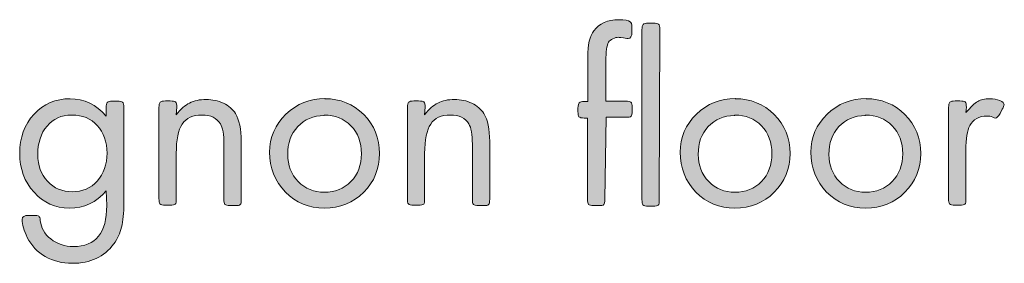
# Model space of a CAD drawing. Header units: inches. Extents: x -2076 to 2647, y -1805 to 2585.
# Tile 24 of 24: x 1238 to 1584, y 2024 to 2109. Entities that reach past the tile are written whole.
import ezdxf

# ---------------------------------------------------------------- set-up
doc = ezdxf.new("R2010")
doc.units = ezdxf.units.IN
doc.header["$MEASUREMENT"] = 0

# ---------------------------------------------------------------- blocks, each defined once
blk = doc.blocks.new('block 419')
at = {"true_color": 0xffffff}
h = blk.add_hatch(color=7, dxfattribs=at)
h.dxf.hatch_style = 2
edge = h.paths.add_edge_path()
edge.add_spline(control_points=[(1443.62, 2046.31), (1443.62, 2045.34), (1443.53, 2044.72), (1443.26, 2044.46), (1443, 2044.19), (1442.38, 2044.1), (1441.41, 2044.1), (1441.41, 2044.1), (1439.74, 2044.1), (1439.74, 2044.1), (1438.77, 2044.1), (1438.15, 2044.28), (1437.89, 2044.54), (1437.62, 2044.81), (1437.53, 2045.43), (1437.53, 2046.4), (1437.53, 2046.4), (1437.53, 2074.88), (1437.53, 2074.88), (1437.53, 2074.88), (1436.39, 2074.88), (1436.39, 2074.88), (1435.42, 2074.88), (1434.8, 2075.06), (1434.53, 2075.32), (1434.27, 2075.59), (1434.18, 2076.21), (1434.18, 2077.18), (1434.18, 2077.18), (1434.18, 2078.41), (1434.18, 2078.41), (1434.18, 2079.38), (1434.36, 2080), (1434.62, 2080.26), (1434.89, 2080.53), (1435.5, 2080.7), (1436.47, 2080.7), (1436.47, 2080.7), (1437.62, 2080.7), (1437.62, 2080.7), (1437.62, 2080.7), (1437.62, 2096.31), (1437.62, 2096.31), (1437.62, 2100.64), (1438.33, 2103.72), (1439.74, 2105.57), (1441.68, 2108.13), (1444.59, 2109.46), (1448.56, 2109.46), (1450.59, 2109.46), (1451.91, 2109.19), (1452.53, 2108.75), (1452.97, 2108.57), (1453.14, 2107.87), (1453.14, 2106.72), (1453.14, 2106.72), (1453.14, 2105.13), (1453.14, 2105.13), (1453.14, 2103.63), (1452.7, 2102.84), (1451.82, 2102.84), (1451.82, 2102.84), (1451.38, 2102.84), (1451.38, 2102.84), (1449.53, 2103.11), (1448.56, 2103.28), (1448.47, 2103.28), (1447.85, 2103.28), (1447.15, 2103.11), (1446.44, 2102.75), (1445.73, 2102.4), (1445.21, 2101.96), (1444.94, 2101.52), (1444.32, 2100.46), (1443.97, 2098.25), (1443.97, 2094.9), (1443.97, 2094.9), (1443.97, 2080.79), (1443.97, 2080.79), (1443.97, 2080.79), (1450.94, 2080.79), (1450.94, 2080.79), (1451.91, 2080.79), (1452.53, 2080.7), (1452.79, 2080.44), (1453.05, 2080.17), (1453.23, 2079.56), (1453.23, 2078.59), (1453.23, 2078.59), (1453.23, 2077.35), (1453.23, 2077.35), (1453.23, 2076.38), (1453.14, 2075.76), (1452.88, 2075.5), (1452.61, 2075.24), (1452, 2075.15), (1451.03, 2075.15), (1451.03, 2075.15), (1444.06, 2075.15), (1444.06, 2075.15), (1444.06, 2075.15), (1443.62, 2046.31), (1443.62, 2046.31)], knot_values=[0, 0, 0, 0, 1, 1, 1, 2, 2, 2, 3, 3, 3, 4, 4, 4, 5, 5, 5, 6, 6, 6, 7, 7, 7, 8, 8, 8, 9, 9, 9, 10, 10, 10, 11, 11, 11, 12, 12, 12, 13, 13, 13, 14, 14, 14, 15, 15, 15, 16, 16, 16, 17, 17, 17, 18, 18, 18, 19, 19, 19, 20, 20, 20, 21, 21, 21, 22, 22, 22, 23, 23, 23, 24, 24, 24, 25, 25, 25, 26, 26, 26, 27, 27, 27, 28, 28, 28, 29, 29, 29, 30, 30, 30, 31, 31, 31, 32, 32, 32, 33, 33, 33, 34, 34, 34, 34], degree=3, periodic=1)
edge = h.paths.add_edge_path()
edge.add_spline(control_points=[(1462.76, 2046.13), (1462.76, 2045.16), (1462.67, 2044.54), (1462.4, 2044.28), (1462.14, 2044.01), (1461.52, 2043.93), (1460.55, 2043.93), (1460.55, 2043.93), (1458.88, 2043.93), (1458.88, 2043.93), (1457.91, 2043.93), (1457.29, 2044.1), (1457.02, 2044.37), (1456.76, 2044.63), (1456.67, 2045.25), (1456.67, 2046.22), (1456.67, 2046.22), (1456.67, 2105.93), (1456.67, 2105.93), (1456.67, 2106.9), (1456.85, 2107.51), (1457.11, 2107.78), (1457.38, 2108.04), (1457.99, 2108.22), (1458.96, 2108.22), (1458.96, 2108.22), (1460.64, 2108.22), (1460.64, 2108.22), (1461.61, 2108.22), (1462.23, 2108.13), (1462.49, 2107.87), (1462.76, 2107.6), (1462.93, 2106.99), (1462.93, 2106.02), (1462.93, 2106.02), (1462.76, 2046.13), (1462.76, 2046.13)], knot_values=[0, 0, 0, 0, 1, 1, 1, 2, 2, 2, 3, 3, 3, 4, 4, 4, 5, 5, 5, 6, 6, 6, 7, 7, 7, 8, 8, 8, 9, 9, 9, 10, 10, 10, 11, 11, 11, 12, 12, 12, 12], degree=3, periodic=1)
h = blk.add_hatch(color=7, dxfattribs=at)
h.dxf.hatch_style = 2
edge = h.paths.add_edge_path()
edge.add_spline(control_points=[(1268.38, 2049.31), (1264.85, 2045.25), (1260.53, 2043.22), (1255.41, 2043.22), (1250.47, 2043.22), (1246.33, 2045.07), (1242.98, 2048.78), (1239.63, 2052.48), (1237.95, 2057.07), (1237.95, 2062.45), (1237.95, 2068), (1239.63, 2072.59), (1242.98, 2076.21), (1246.33, 2079.82), (1250.56, 2081.67), (1255.68, 2081.67), (1260.62, 2081.67), (1264.85, 2079.65), (1268.29, 2075.59), (1268.29, 2075.59), (1268.29, 2078.5), (1268.29, 2078.5), (1268.29, 2079.47), (1268.47, 2080.09), (1268.73, 2080.35), (1268.99, 2080.62), (1269.61, 2080.79), (1270.58, 2080.79), (1270.58, 2080.79), (1272.26, 2080.79), (1272.26, 2080.79), (1273.23, 2080.79), (1273.85, 2080.7), (1274.11, 2080.44), (1274.37, 2080.17), (1274.55, 2079.56), (1274.55, 2078.59), (1274.55, 2078.59), (1274.55, 2045.07), (1274.55, 2045.07), (1274.55, 2041.46), (1274.29, 2038.64), (1273.76, 2036.52), (1273.23, 2034.4), (1272.35, 2032.46), (1271.02, 2030.61), (1267.67, 2026.11), (1262.82, 2023.82), (1256.47, 2023.82), (1252.85, 2023.82), (1249.68, 2024.61), (1246.95, 2026.2), (1244.21, 2027.79), (1242.1, 2029.99), (1240.6, 2032.9), (1239.45, 2035.28), (1238.83, 2037.4), (1238.83, 2039.25), (1238.83, 2040.22), (1239.63, 2040.66), (1241.12, 2040.66), (1241.12, 2040.66), (1242.8, 2040.66), (1242.8, 2040.66), (1243.77, 2040.66), (1244.39, 2040.58), (1244.65, 2040.4), (1244.92, 2040.22), (1245.09, 2039.69), (1245.18, 2038.81), (1245.45, 2036.25), (1246.68, 2034.14), (1248.89, 2032.37), (1251.09, 2030.61), (1253.74, 2029.73), (1256.82, 2029.73), (1264.67, 2029.73), (1268.55, 2034.49), (1268.55, 2044.1), (1268.55, 2044.1), (1268.38, 2049.31), (1268.38, 2049.31)], knot_values=[0, 0, 0, 0, 1, 1, 1, 2, 2, 2, 3, 3, 3, 4, 4, 4, 5, 5, 5, 6, 6, 6, 7, 7, 7, 8, 8, 8, 9, 9, 9, 10, 10, 10, 11, 11, 11, 12, 12, 12, 13, 13, 13, 14, 14, 14, 15, 15, 15, 16, 16, 16, 17, 17, 17, 18, 18, 18, 19, 19, 19, 20, 20, 20, 21, 21, 21, 22, 22, 22, 23, 23, 23, 24, 24, 24, 25, 25, 25, 26, 26, 26, 27, 27, 27, 27], degree=3, periodic=1)
edge = h.paths.add_edge_path()
edge.add_spline(control_points=[(1256.12, 2075.94), (1252.59, 2075.94), (1249.77, 2074.62), (1247.56, 2072.06), (1245.36, 2069.5), (1244.3, 2066.15), (1244.3, 2062.01), (1244.3, 2058.21), (1245.45, 2055.13), (1247.74, 2052.66), (1250.03, 2050.19), (1252.94, 2048.95), (1256.38, 2048.95), (1260, 2048.95), (1262.91, 2050.19), (1265.2, 2052.75), (1267.5, 2055.3), (1268.64, 2058.57), (1268.64, 2062.54), (1268.64, 2066.5), (1267.5, 2069.77), (1265.2, 2072.24), (1262.91, 2074.71), (1260, 2075.94), (1256.38, 2075.94), (1256.38, 2075.94), (1256.12, 2075.94), (1256.12, 2075.94)], knot_values=[0, 0, 0, 0, 1, 1, 1, 2, 2, 2, 3, 3, 3, 4, 4, 4, 5, 5, 5, 6, 6, 6, 7, 7, 7, 8, 8, 8, 9, 9, 9, 9], degree=3, periodic=1)
h = blk.add_hatch(color=7, dxfattribs=at)
h.dxf.hatch_style = 2
edge = h.paths.add_edge_path()
edge.add_spline(control_points=[(1292.89, 2076.03), (1294.48, 2077.97), (1296.07, 2079.38), (1297.66, 2080.17), (1299.24, 2080.97), (1301.19, 2081.41), (1303.48, 2081.41), (1305.68, 2081.41), (1307.71, 2080.97), (1309.56, 2080.09), (1311.42, 2079.2), (1312.83, 2077.97), (1313.8, 2076.47), (1315.12, 2074.27), (1315.83, 2071), (1315.83, 2066.68), (1315.83, 2066.68), (1315.83, 2046.31), (1315.83, 2046.31), (1315.83, 2045.34), (1315.74, 2044.72), (1315.47, 2044.46), (1315.21, 2044.19), (1314.59, 2044.1), (1313.62, 2044.1), (1313.62, 2044.1), (1311.94, 2044.1), (1311.94, 2044.1), (1310.97, 2044.1), (1310.36, 2044.28), (1310.09, 2044.54), (1309.83, 2044.81), (1309.74, 2045.43), (1309.74, 2046.4), (1309.74, 2046.4), (1309.74, 2065.71), (1309.74, 2065.71), (1309.74, 2069.15), (1309.3, 2071.53), (1308.51, 2072.85), (1307.27, 2074.88), (1305.07, 2075.94), (1301.98, 2075.94), (1298.8, 2075.94), (1296.51, 2074.88), (1295.1, 2072.77), (1293.69, 2070.65), (1292.98, 2067.21), (1292.98, 2062.45), (1292.98, 2062.45), (1292.98, 2046.48), (1292.98, 2046.48), (1292.98, 2045.51), (1292.89, 2044.9), (1292.63, 2044.63), (1292.37, 2044.37), (1291.75, 2044.28), (1290.78, 2044.28), (1290.78, 2044.28), (1289.1, 2044.28), (1289.1, 2044.28), (1288.13, 2044.28), (1287.51, 2044.46), (1287.25, 2044.72), (1286.99, 2044.99), (1286.9, 2045.6), (1286.9, 2046.57), (1286.9, 2046.57), (1286.9, 2078.59), (1286.9, 2078.59), (1286.9, 2079.56), (1287.07, 2080.17), (1287.34, 2080.44), (1287.6, 2080.7), (1288.22, 2080.88), (1289.19, 2080.88), (1289.19, 2080.88), (1290.87, 2080.88), (1290.87, 2080.88), (1291.84, 2080.88), (1292.45, 2080.79), (1292.72, 2080.53), (1292.98, 2080.26), (1293.16, 2079.65), (1293.16, 2078.68), (1293.16, 2078.68), (1292.89, 2076.03), (1292.89, 2076.03)], knot_values=[0, 0, 0, 0, 1, 1, 1, 2, 2, 2, 3, 3, 3, 4, 4, 4, 5, 5, 5, 6, 6, 6, 7, 7, 7, 8, 8, 8, 9, 9, 9, 10, 10, 10, 11, 11, 11, 12, 12, 12, 13, 13, 13, 14, 14, 14, 15, 15, 15, 16, 16, 16, 17, 17, 17, 18, 18, 18, 19, 19, 19, 20, 20, 20, 21, 21, 21, 22, 22, 22, 23, 23, 23, 24, 24, 24, 25, 25, 25, 26, 26, 26, 27, 27, 27, 28, 28, 28, 29, 29, 29, 29], degree=3, periodic=1)
h = blk.add_hatch(color=7, dxfattribs=at)
h.dxf.hatch_style = 2
edge = h.paths.add_edge_path()
edge.add_spline(control_points=[(1345.19, 2081.67), (1350.57, 2081.67), (1355.16, 2079.82), (1358.86, 2076.12), (1362.57, 2072.41), (1364.42, 2067.83), (1364.42, 2062.45), (1364.42, 2057.07), (1362.57, 2052.48), (1358.86, 2048.78), (1355.16, 2045.07), (1350.57, 2043.22), (1345.02, 2043.22), (1339.64, 2043.22), (1335.05, 2045.07), (1331.35, 2048.87), (1327.64, 2052.66), (1325.79, 2057.33), (1325.79, 2062.89), (1325.79, 2068.09), (1327.73, 2072.5), (1331.52, 2076.21), (1335.32, 2079.91), (1339.9, 2081.76), (1345.28, 2081.76), (1345.28, 2081.76), (1345.19, 2081.67), (1345.19, 2081.67)], knot_values=[0, 0, 0, 0, 1, 1, 1, 2, 2, 2, 3, 3, 3, 4, 4, 4, 5, 5, 5, 6, 6, 6, 7, 7, 7, 8, 8, 8, 9, 9, 9, 9], degree=3, periodic=1)
edge = h.paths.add_edge_path()
edge.add_spline(control_points=[(1344.93, 2075.76), (1341.14, 2075.76), (1338.05, 2074.44), (1335.67, 2071.88), (1333.29, 2069.33), (1332.14, 2066.06), (1332.14, 2062.09), (1332.14, 2058.3), (1333.38, 2055.13), (1335.84, 2052.57), (1338.31, 2050.01), (1341.4, 2048.78), (1345.02, 2048.78), (1348.81, 2048.78), (1351.9, 2050.01), (1354.37, 2052.57), (1356.84, 2055.13), (1358.07, 2058.39), (1358.07, 2062.36), (1358.07, 2066.33), (1356.84, 2069.59), (1354.37, 2072.15), (1351.9, 2074.71), (1348.81, 2075.94), (1345.02, 2075.94), (1345.02, 2075.94), (1344.93, 2075.76), (1344.93, 2075.76)], knot_values=[0, 0, 0, 0, 1, 1, 1, 2, 2, 2, 3, 3, 3, 4, 4, 4, 5, 5, 5, 6, 6, 6, 7, 7, 7, 8, 8, 8, 9, 9, 9, 9], degree=3, periodic=1)
h = blk.add_hatch(color=7, dxfattribs=at)
h.dxf.hatch_style = 2
edge = h.paths.add_edge_path()
edge.add_spline(control_points=[(1380.21, 2076.03), (1381.79, 2077.97), (1383.38, 2079.38), (1384.97, 2080.17), (1386.56, 2080.97), (1388.5, 2081.41), (1390.79, 2081.41), (1392.99, 2081.41), (1395.02, 2080.97), (1396.87, 2080.09), (1398.73, 2079.2), (1400.14, 2077.97), (1401.11, 2076.47), (1402.43, 2074.27), (1403.14, 2071), (1403.14, 2066.68), (1403.14, 2066.68), (1403.14, 2046.31), (1403.14, 2046.31), (1403.14, 2045.34), (1403.05, 2044.72), (1402.78, 2044.46), (1402.52, 2044.19), (1401.9, 2044.1), (1400.93, 2044.1), (1400.93, 2044.1), (1399.26, 2044.1), (1399.26, 2044.1), (1398.29, 2044.1), (1397.67, 2044.28), (1397.4, 2044.54), (1397.14, 2044.81), (1397.05, 2045.43), (1397.05, 2046.4), (1397.05, 2046.4), (1397.05, 2065.71), (1397.05, 2065.71), (1397.05, 2069.15), (1396.61, 2071.53), (1395.82, 2072.85), (1394.58, 2074.88), (1392.38, 2075.94), (1389.29, 2075.94), (1386.12, 2075.94), (1383.82, 2074.88), (1382.41, 2072.77), (1381, 2070.65), (1380.29, 2067.21), (1380.29, 2062.45), (1380.29, 2062.45), (1380.29, 2046.48), (1380.29, 2046.48), (1380.29, 2045.51), (1380.21, 2044.9), (1379.94, 2044.63), (1379.68, 2044.37), (1379.06, 2044.28), (1378.09, 2044.28), (1378.09, 2044.28), (1376.41, 2044.28), (1376.41, 2044.28), (1375.44, 2044.28), (1374.83, 2044.46), (1374.56, 2044.72), (1374.3, 2044.99), (1374.21, 2045.6), (1374.21, 2046.57), (1374.21, 2046.57), (1374.21, 2078.59), (1374.21, 2078.59), (1374.21, 2079.56), (1374.39, 2080.17), (1374.65, 2080.44), (1374.91, 2080.7), (1375.53, 2080.88), (1376.5, 2080.88), (1376.5, 2080.88), (1378.18, 2080.88), (1378.18, 2080.88), (1379.15, 2080.88), (1379.77, 2080.79), (1380.03, 2080.53), (1380.29, 2080.26), (1380.47, 2079.65), (1380.47, 2078.68), (1380.47, 2078.68), (1380.21, 2076.03), (1380.21, 2076.03)], knot_values=[0, 0, 0, 0, 1, 1, 1, 2, 2, 2, 3, 3, 3, 4, 4, 4, 5, 5, 5, 6, 6, 6, 7, 7, 7, 8, 8, 8, 9, 9, 9, 10, 10, 10, 11, 11, 11, 12, 12, 12, 13, 13, 13, 14, 14, 14, 15, 15, 15, 16, 16, 16, 17, 17, 17, 18, 18, 18, 19, 19, 19, 20, 20, 20, 21, 21, 21, 22, 22, 22, 23, 23, 23, 24, 24, 24, 25, 25, 25, 26, 26, 26, 27, 27, 27, 28, 28, 28, 29, 29, 29, 29], degree=3, periodic=1)
h = blk.add_hatch(color=7, dxfattribs=at)
h.dxf.hatch_style = 2
edge = h.paths.add_edge_path()
edge.add_spline(control_points=[(1489.48, 2081.67), (1494.86, 2081.67), (1499.44, 2079.82), (1503.15, 2076.12), (1506.85, 2072.41), (1508.7, 2067.83), (1508.7, 2062.45), (1508.7, 2057.07), (1506.85, 2052.48), (1503.15, 2048.78), (1499.44, 2045.07), (1494.86, 2043.22), (1489.3, 2043.22), (1483.92, 2043.22), (1479.34, 2045.07), (1475.63, 2048.87), (1471.93, 2052.66), (1470.08, 2057.33), (1470.08, 2062.89), (1470.08, 2068.09), (1472.02, 2072.5), (1475.81, 2076.21), (1479.6, 2079.91), (1484.19, 2081.76), (1489.57, 2081.76), (1489.57, 2081.76), (1489.48, 2081.67), (1489.48, 2081.67)], knot_values=[0, 0, 0, 0, 1, 1, 1, 2, 2, 2, 3, 3, 3, 4, 4, 4, 5, 5, 5, 6, 6, 6, 7, 7, 7, 8, 8, 8, 9, 9, 9, 9], degree=3, periodic=1)
edge = h.paths.add_edge_path()
edge.add_spline(control_points=[(1489.21, 2075.76), (1485.42, 2075.76), (1482.33, 2074.44), (1479.95, 2071.88), (1477.57, 2069.33), (1476.43, 2066.06), (1476.43, 2062.09), (1476.43, 2058.3), (1477.66, 2055.13), (1480.13, 2052.57), (1482.6, 2050.01), (1485.69, 2048.78), (1489.3, 2048.78), (1493.09, 2048.78), (1496.18, 2050.01), (1498.65, 2052.57), (1501.12, 2055.13), (1502.35, 2058.39), (1502.35, 2062.36), (1502.35, 2066.33), (1501.12, 2069.59), (1498.65, 2072.15), (1496.18, 2074.71), (1493.09, 2075.94), (1489.3, 2075.94), (1489.3, 2075.94), (1489.21, 2075.76), (1489.21, 2075.76)], knot_values=[0, 0, 0, 0, 1, 1, 1, 2, 2, 2, 3, 3, 3, 4, 4, 4, 5, 5, 5, 6, 6, 6, 7, 7, 7, 8, 8, 8, 9, 9, 9, 9], degree=3, periodic=1)
h = blk.add_hatch(color=7, dxfattribs=at)
h.dxf.hatch_style = 2
edge = h.paths.add_edge_path()
edge.add_spline(control_points=[(1535.43, 2081.67), (1540.81, 2081.67), (1545.39, 2079.82), (1549.1, 2076.12), (1552.8, 2072.41), (1554.65, 2067.83), (1554.65, 2062.45), (1554.65, 2057.07), (1552.8, 2052.48), (1549.1, 2048.78), (1545.39, 2045.07), (1540.81, 2043.22), (1535.25, 2043.22), (1529.87, 2043.22), (1525.29, 2045.07), (1521.58, 2048.87), (1517.88, 2052.66), (1516.02, 2057.33), (1516.02, 2062.89), (1516.02, 2068.09), (1517.96, 2072.5), (1521.76, 2076.21), (1525.55, 2079.91), (1530.14, 2081.76), (1535.52, 2081.76), (1535.52, 2081.76), (1535.43, 2081.67), (1535.43, 2081.67)], knot_values=[0, 0, 0, 0, 1, 1, 1, 2, 2, 2, 3, 3, 3, 4, 4, 4, 5, 5, 5, 6, 6, 6, 7, 7, 7, 8, 8, 8, 9, 9, 9, 9], degree=3, periodic=1)
edge = h.paths.add_edge_path()
edge.add_spline(control_points=[(1535.16, 2075.76), (1531.37, 2075.76), (1528.28, 2074.44), (1525.9, 2071.88), (1523.52, 2069.33), (1522.37, 2066.06), (1522.37, 2062.09), (1522.37, 2058.3), (1523.61, 2055.13), (1526.08, 2052.57), (1528.55, 2050.01), (1531.64, 2048.78), (1535.25, 2048.78), (1539.04, 2048.78), (1542.13, 2050.01), (1544.6, 2052.57), (1547.07, 2055.13), (1548.3, 2058.39), (1548.3, 2062.36), (1548.3, 2066.33), (1547.07, 2069.59), (1544.6, 2072.15), (1542.13, 2074.71), (1539.04, 2075.94), (1535.25, 2075.94), (1535.25, 2075.94), (1535.16, 2075.76), (1535.16, 2075.76)], knot_values=[0, 0, 0, 0, 1, 1, 1, 2, 2, 2, 3, 3, 3, 4, 4, 4, 5, 5, 5, 6, 6, 6, 7, 7, 7, 8, 8, 8, 9, 9, 9, 9], degree=3, periodic=1)
h = blk.add_hatch(color=7, dxfattribs=at)
h.dxf.hatch_style = 2
edge = h.paths.add_edge_path()
edge.add_spline(control_points=[(1570.53, 2076.82), (1572.2, 2078.76), (1573.61, 2080.09), (1574.67, 2080.7), (1575.73, 2081.32), (1577.14, 2081.67), (1578.91, 2081.67), (1580.23, 2081.67), (1581.38, 2081.5), (1582.43, 2081.06), (1583.49, 2080.62), (1584.02, 2080.09), (1583.93, 2079.47), (1583.93, 2079.29), (1583.76, 2078.76), (1583.32, 2077.97), (1583.32, 2077.97), (1582.52, 2076.47), (1582.52, 2076.47), (1581.91, 2075.41), (1581.38, 2074.88), (1580.85, 2074.88), (1580.67, 2074.88), (1580.41, 2074.97), (1579.96, 2075.24), (1579.26, 2075.5), (1578.55, 2075.59), (1577.94, 2075.59), (1575.11, 2075.59), (1573.09, 2074.44), (1571.94, 2072.24), (1570.97, 2070.56), (1570.53, 2067.65), (1570.53, 2063.51), (1570.53, 2063.51), (1570.53, 2046.48), (1570.53, 2046.48), (1570.53, 2045.51), (1570.44, 2044.9), (1570.18, 2044.63), (1569.91, 2044.37), (1569.29, 2044.28), (1568.32, 2044.28), (1568.32, 2044.28), (1566.65, 2044.28), (1566.65, 2044.28), (1565.68, 2044.28), (1565.06, 2044.46), (1564.8, 2044.72), (1564.53, 2044.99), (1564.44, 2045.6), (1564.44, 2046.57), (1564.44, 2046.57), (1564.44, 2078.59), (1564.44, 2078.59), (1564.44, 2079.56), (1564.62, 2080.17), (1564.88, 2080.44), (1565.15, 2080.7), (1565.77, 2080.88), (1566.74, 2080.88), (1566.74, 2080.88), (1568.41, 2080.88), (1568.41, 2080.88), (1569.38, 2080.88), (1570, 2080.79), (1570.26, 2080.53), (1570.53, 2080.26), (1570.7, 2079.65), (1570.7, 2078.68), (1570.7, 2078.68), (1570.53, 2076.82), (1570.53, 2076.82)], knot_values=[0, 0, 0, 0, 1, 1, 1, 2, 2, 2, 3, 3, 3, 4, 4, 4, 5, 5, 5, 6, 6, 6, 7, 7, 7, 8, 8, 8, 9, 9, 9, 10, 10, 10, 11, 11, 11, 12, 12, 12, 13, 13, 13, 14, 14, 14, 15, 15, 15, 16, 16, 16, 17, 17, 17, 18, 18, 18, 19, 19, 19, 20, 20, 20, 21, 21, 21, 22, 22, 22, 23, 23, 23, 24, 24, 24, 24], degree=3, periodic=1)
at = {"lineweight": 0}
for points, knots in [([(1443.62, 2046.31), (1443.62, 2045.34), (1443.53, 2044.72), (1443.26, 2044.46), (1443, 2044.19), (1442.38, 2044.1), (1441.41, 2044.1), (1441.41, 2044.1), (1439.74, 2044.1), (1439.74, 2044.1), (1438.77, 2044.1), (1438.15, 2044.28), (1437.89, 2044.54), (1437.62, 2044.81), (1437.53, 2045.43), (1437.53, 2046.4), (1437.53, 2046.4), (1437.53, 2074.88), (1437.53, 2074.88), (1437.53, 2074.88), (1436.39, 2074.88), (1436.39, 2074.88), (1435.42, 2074.88), (1434.8, 2075.06), (1434.53, 2075.32), (1434.27, 2075.59), (1434.18, 2076.21), (1434.18, 2077.18), (1434.18, 2077.18), (1434.18, 2078.41), (1434.18, 2078.41), (1434.18, 2079.38), (1434.36, 2080), (1434.62, 2080.26), (1434.89, 2080.53), (1435.5, 2080.7), (1436.47, 2080.7), (1436.47, 2080.7), (1437.62, 2080.7), (1437.62, 2080.7), (1437.62, 2080.7), (1437.62, 2096.31), (1437.62, 2096.31), (1437.62, 2100.64), (1438.33, 2103.72), (1439.74, 2105.57), (1441.68, 2108.13), (1444.59, 2109.46), (1448.56, 2109.46), (1450.59, 2109.46), (1451.91, 2109.19), (1452.53, 2108.75), (1452.97, 2108.57), (1453.14, 2107.87), (1453.14, 2106.72), (1453.14, 2106.72), (1453.14, 2105.13), (1453.14, 2105.13), (1453.14, 2103.63), (1452.7, 2102.84), (1451.82, 2102.84), (1451.82, 2102.84), (1451.38, 2102.84), (1451.38, 2102.84), (1449.53, 2103.11), (1448.56, 2103.28), (1448.47, 2103.28), (1447.85, 2103.28), (1447.15, 2103.11), (1446.44, 2102.75), (1445.73, 2102.4), (1445.21, 2101.96), (1444.94, 2101.52), (1444.32, 2100.46), (1443.97, 2098.25), (1443.97, 2094.9), (1443.97, 2094.9), (1443.97, 2080.79), (1443.97, 2080.79), (1443.97, 2080.79), (1450.94, 2080.79), (1450.94, 2080.79), (1451.91, 2080.79), (1452.53, 2080.7), (1452.79, 2080.44), (1453.05, 2080.17), (1453.23, 2079.56), (1453.23, 2078.59), (1453.23, 2078.59), (1453.23, 2077.35), (1453.23, 2077.35), (1453.23, 2076.38), (1453.14, 2075.76), (1452.88, 2075.5), (1452.61, 2075.24), (1452, 2075.15), (1451.03, 2075.15), (1451.03, 2075.15), (1444.06, 2075.15), (1444.06, 2075.15), (1444.06, 2075.15), (1443.62, 2046.31), (1443.62, 2046.31)], [0, 0, 0, 0, 1, 1, 1, 2, 2, 2, 3, 3, 3, 4, 4, 4, 5, 5, 5, 6, 6, 6, 7, 7, 7, 8, 8, 8, 9, 9, 9, 10, 10, 10, 11, 11, 11, 12, 12, 12, 13, 13, 13, 14, 14, 14, 15, 15, 15, 16, 16, 16, 17, 17, 17, 18, 18, 18, 19, 19, 19, 20, 20, 20, 21, 21, 21, 22, 22, 22, 23, 23, 23, 24, 24, 24, 25, 25, 25, 26, 26, 26, 27, 27, 27, 28, 28, 28, 29, 29, 29, 30, 30, 30, 31, 31, 31, 32, 32, 32, 33, 33, 33, 34, 34, 34, 34]), ([(1462.76, 2046.13), (1462.76, 2045.16), (1462.67, 2044.54), (1462.4, 2044.28), (1462.14, 2044.01), (1461.52, 2043.93), (1460.55, 2043.93), (1460.55, 2043.93), (1458.88, 2043.93), (1458.88, 2043.93), (1457.91, 2043.93), (1457.29, 2044.1), (1457.02, 2044.37), (1456.76, 2044.63), (1456.67, 2045.25), (1456.67, 2046.22), (1456.67, 2046.22), (1456.67, 2105.93), (1456.67, 2105.93), (1456.67, 2106.9), (1456.85, 2107.51), (1457.11, 2107.78), (1457.38, 2108.04), (1457.99, 2108.22), (1458.96, 2108.22), (1458.96, 2108.22), (1460.64, 2108.22), (1460.64, 2108.22), (1461.61, 2108.22), (1462.23, 2108.13), (1462.49, 2107.87), (1462.76, 2107.6), (1462.93, 2106.99), (1462.93, 2106.02), (1462.93, 2106.02), (1462.76, 2046.13), (1462.76, 2046.13)], [0, 0, 0, 0, 1, 1, 1, 2, 2, 2, 3, 3, 3, 4, 4, 4, 5, 5, 5, 6, 6, 6, 7, 7, 7, 8, 8, 8, 9, 9, 9, 10, 10, 10, 11, 11, 11, 12, 12, 12, 12]), ([(1268.38, 2049.31), (1264.85, 2045.25), (1260.53, 2043.22), (1255.41, 2043.22), (1250.47, 2043.22), (1246.33, 2045.07), (1242.98, 2048.78), (1239.63, 2052.48), (1237.95, 2057.07), (1237.95, 2062.45), (1237.95, 2068), (1239.63, 2072.59), (1242.98, 2076.21), (1246.33, 2079.82), (1250.56, 2081.67), (1255.68, 2081.67), (1260.62, 2081.67), (1264.85, 2079.65), (1268.29, 2075.59), (1268.29, 2075.59), (1268.29, 2078.5), (1268.29, 2078.5), (1268.29, 2079.47), (1268.47, 2080.09), (1268.73, 2080.35), (1268.99, 2080.62), (1269.61, 2080.79), (1270.58, 2080.79), (1270.58, 2080.79), (1272.26, 2080.79), (1272.26, 2080.79), (1273.23, 2080.79), (1273.85, 2080.7), (1274.11, 2080.44), (1274.37, 2080.17), (1274.55, 2079.56), (1274.55, 2078.59), (1274.55, 2078.59), (1274.55, 2045.07), (1274.55, 2045.07), (1274.55, 2041.46), (1274.29, 2038.64), (1273.76, 2036.52), (1273.23, 2034.4), (1272.35, 2032.46), (1271.02, 2030.61), (1267.67, 2026.11), (1262.82, 2023.82), (1256.47, 2023.82), (1252.85, 2023.82), (1249.68, 2024.61), (1246.95, 2026.2), (1244.21, 2027.79), (1242.1, 2029.99), (1240.6, 2032.9), (1239.45, 2035.28), (1238.83, 2037.4), (1238.83, 2039.25), (1238.83, 2040.22), (1239.63, 2040.66), (1241.12, 2040.66), (1241.12, 2040.66), (1242.8, 2040.66), (1242.8, 2040.66), (1243.77, 2040.66), (1244.39, 2040.58), (1244.65, 2040.4), (1244.92, 2040.22), (1245.09, 2039.69), (1245.18, 2038.81), (1245.45, 2036.25), (1246.68, 2034.14), (1248.89, 2032.37), (1251.09, 2030.61), (1253.74, 2029.73), (1256.82, 2029.73), (1264.67, 2029.73), (1268.55, 2034.49), (1268.55, 2044.1), (1268.55, 2044.1), (1268.38, 2049.31), (1268.38, 2049.31)], [0, 0, 0, 0, 1, 1, 1, 2, 2, 2, 3, 3, 3, 4, 4, 4, 5, 5, 5, 6, 6, 6, 7, 7, 7, 8, 8, 8, 9, 9, 9, 10, 10, 10, 11, 11, 11, 12, 12, 12, 13, 13, 13, 14, 14, 14, 15, 15, 15, 16, 16, 16, 17, 17, 17, 18, 18, 18, 19, 19, 19, 20, 20, 20, 21, 21, 21, 22, 22, 22, 23, 23, 23, 24, 24, 24, 25, 25, 25, 26, 26, 26, 27, 27, 27, 27]), ([(1292.89, 2076.03), (1294.48, 2077.97), (1296.07, 2079.38), (1297.66, 2080.17), (1299.24, 2080.97), (1301.19, 2081.41), (1303.48, 2081.41), (1305.68, 2081.41), (1307.71, 2080.97), (1309.56, 2080.09), (1311.42, 2079.2), (1312.83, 2077.97), (1313.8, 2076.47), (1315.12, 2074.27), (1315.83, 2071), (1315.83, 2066.68), (1315.83, 2066.68), (1315.83, 2046.31), (1315.83, 2046.31), (1315.83, 2045.34), (1315.74, 2044.72), (1315.47, 2044.46), (1315.21, 2044.19), (1314.59, 2044.1), (1313.62, 2044.1), (1313.62, 2044.1), (1311.94, 2044.1), (1311.94, 2044.1), (1310.97, 2044.1), (1310.36, 2044.28), (1310.09, 2044.54), (1309.83, 2044.81), (1309.74, 2045.43), (1309.74, 2046.4), (1309.74, 2046.4), (1309.74, 2065.71), (1309.74, 2065.71), (1309.74, 2069.15), (1309.3, 2071.53), (1308.51, 2072.85), (1307.27, 2074.88), (1305.07, 2075.94), (1301.98, 2075.94), (1298.8, 2075.94), (1296.51, 2074.88), (1295.1, 2072.77), (1293.69, 2070.65), (1292.98, 2067.21), (1292.98, 2062.45), (1292.98, 2062.45), (1292.98, 2046.48), (1292.98, 2046.48), (1292.98, 2045.51), (1292.89, 2044.9), (1292.63, 2044.63), (1292.37, 2044.37), (1291.75, 2044.28), (1290.78, 2044.28), (1290.78, 2044.28), (1289.1, 2044.28), (1289.1, 2044.28), (1288.13, 2044.28), (1287.51, 2044.46), (1287.25, 2044.72), (1286.99, 2044.99), (1286.9, 2045.6), (1286.9, 2046.57), (1286.9, 2046.57), (1286.9, 2078.59), (1286.9, 2078.59), (1286.9, 2079.56), (1287.07, 2080.17), (1287.34, 2080.44), (1287.6, 2080.7), (1288.22, 2080.88), (1289.19, 2080.88), (1289.19, 2080.88), (1290.87, 2080.88), (1290.87, 2080.88), (1291.84, 2080.88), (1292.45, 2080.79), (1292.72, 2080.53), (1292.98, 2080.26), (1293.16, 2079.65), (1293.16, 2078.68), (1293.16, 2078.68), (1292.89, 2076.03), (1292.89, 2076.03)], [0, 0, 0, 0, 1, 1, 1, 2, 2, 2, 3, 3, 3, 4, 4, 4, 5, 5, 5, 6, 6, 6, 7, 7, 7, 8, 8, 8, 9, 9, 9, 10, 10, 10, 11, 11, 11, 12, 12, 12, 13, 13, 13, 14, 14, 14, 15, 15, 15, 16, 16, 16, 17, 17, 17, 18, 18, 18, 19, 19, 19, 20, 20, 20, 21, 21, 21, 22, 22, 22, 23, 23, 23, 24, 24, 24, 25, 25, 25, 26, 26, 26, 27, 27, 27, 28, 28, 28, 29, 29, 29, 29]), ([(1345.19, 2081.67), (1350.57, 2081.67), (1355.16, 2079.82), (1358.86, 2076.12), (1362.57, 2072.41), (1364.42, 2067.83), (1364.42, 2062.45), (1364.42, 2057.07), (1362.57, 2052.48), (1358.86, 2048.78), (1355.16, 2045.07), (1350.57, 2043.22), (1345.02, 2043.22), (1339.64, 2043.22), (1335.05, 2045.07), (1331.35, 2048.87), (1327.64, 2052.66), (1325.79, 2057.33), (1325.79, 2062.89), (1325.79, 2068.09), (1327.73, 2072.5), (1331.52, 2076.21), (1335.32, 2079.91), (1339.9, 2081.76), (1345.28, 2081.76), (1345.28, 2081.76), (1345.19, 2081.67), (1345.19, 2081.67)], [0, 0, 0, 0, 1, 1, 1, 2, 2, 2, 3, 3, 3, 4, 4, 4, 5, 5, 5, 6, 6, 6, 7, 7, 7, 8, 8, 8, 9, 9, 9, 9]), ([(1380.21, 2076.03), (1381.79, 2077.97), (1383.38, 2079.38), (1384.97, 2080.17), (1386.56, 2080.97), (1388.5, 2081.41), (1390.79, 2081.41), (1392.99, 2081.41), (1395.02, 2080.97), (1396.87, 2080.09), (1398.73, 2079.2), (1400.14, 2077.97), (1401.11, 2076.47), (1402.43, 2074.27), (1403.14, 2071), (1403.14, 2066.68), (1403.14, 2066.68), (1403.14, 2046.31), (1403.14, 2046.31), (1403.14, 2045.34), (1403.05, 2044.72), (1402.78, 2044.46), (1402.52, 2044.19), (1401.9, 2044.1), (1400.93, 2044.1), (1400.93, 2044.1), (1399.26, 2044.1), (1399.26, 2044.1), (1398.29, 2044.1), (1397.67, 2044.28), (1397.4, 2044.54), (1397.14, 2044.81), (1397.05, 2045.43), (1397.05, 2046.4), (1397.05, 2046.4), (1397.05, 2065.71), (1397.05, 2065.71), (1397.05, 2069.15), (1396.61, 2071.53), (1395.82, 2072.85), (1394.58, 2074.88), (1392.38, 2075.94), (1389.29, 2075.94), (1386.12, 2075.94), (1383.82, 2074.88), (1382.41, 2072.77), (1381, 2070.65), (1380.29, 2067.21), (1380.29, 2062.45), (1380.29, 2062.45), (1380.29, 2046.48), (1380.29, 2046.48), (1380.29, 2045.51), (1380.21, 2044.9), (1379.94, 2044.63), (1379.68, 2044.37), (1379.06, 2044.28), (1378.09, 2044.28), (1378.09, 2044.28), (1376.41, 2044.28), (1376.41, 2044.28), (1375.44, 2044.28), (1374.83, 2044.46), (1374.56, 2044.72), (1374.3, 2044.99), (1374.21, 2045.6), (1374.21, 2046.57), (1374.21, 2046.57), (1374.21, 2078.59), (1374.21, 2078.59), (1374.21, 2079.56), (1374.39, 2080.17), (1374.65, 2080.44), (1374.91, 2080.7), (1375.53, 2080.88), (1376.5, 2080.88), (1376.5, 2080.88), (1378.18, 2080.88), (1378.18, 2080.88), (1379.15, 2080.88), (1379.77, 2080.79), (1380.03, 2080.53), (1380.29, 2080.26), (1380.47, 2079.65), (1380.47, 2078.68), (1380.47, 2078.68), (1380.21, 2076.03), (1380.21, 2076.03)], [0, 0, 0, 0, 1, 1, 1, 2, 2, 2, 3, 3, 3, 4, 4, 4, 5, 5, 5, 6, 6, 6, 7, 7, 7, 8, 8, 8, 9, 9, 9, 10, 10, 10, 11, 11, 11, 12, 12, 12, 13, 13, 13, 14, 14, 14, 15, 15, 15, 16, 16, 16, 17, 17, 17, 18, 18, 18, 19, 19, 19, 20, 20, 20, 21, 21, 21, 22, 22, 22, 23, 23, 23, 24, 24, 24, 25, 25, 25, 26, 26, 26, 27, 27, 27, 28, 28, 28, 29, 29, 29, 29]), ([(1489.48, 2081.67), (1494.86, 2081.67), (1499.44, 2079.82), (1503.15, 2076.12), (1506.85, 2072.41), (1508.7, 2067.83), (1508.7, 2062.45), (1508.7, 2057.07), (1506.85, 2052.48), (1503.15, 2048.78), (1499.44, 2045.07), (1494.86, 2043.22), (1489.3, 2043.22), (1483.92, 2043.22), (1479.34, 2045.07), (1475.63, 2048.87), (1471.93, 2052.66), (1470.08, 2057.33), (1470.08, 2062.89), (1470.08, 2068.09), (1472.02, 2072.5), (1475.81, 2076.21), (1479.6, 2079.91), (1484.19, 2081.76), (1489.57, 2081.76), (1489.57, 2081.76), (1489.48, 2081.67), (1489.48, 2081.67)], [0, 0, 0, 0, 1, 1, 1, 2, 2, 2, 3, 3, 3, 4, 4, 4, 5, 5, 5, 6, 6, 6, 7, 7, 7, 8, 8, 8, 9, 9, 9, 9]), ([(1535.43, 2081.67), (1540.81, 2081.67), (1545.39, 2079.82), (1549.1, 2076.12), (1552.8, 2072.41), (1554.65, 2067.83), (1554.65, 2062.45), (1554.65, 2057.07), (1552.8, 2052.48), (1549.1, 2048.78), (1545.39, 2045.07), (1540.81, 2043.22), (1535.25, 2043.22), (1529.87, 2043.22), (1525.29, 2045.07), (1521.58, 2048.87), (1517.88, 2052.66), (1516.02, 2057.33), (1516.02, 2062.89), (1516.02, 2068.09), (1517.96, 2072.5), (1521.76, 2076.21), (1525.55, 2079.91), (1530.14, 2081.76), (1535.52, 2081.76), (1535.52, 2081.76), (1535.43, 2081.67), (1535.43, 2081.67)], [0, 0, 0, 0, 1, 1, 1, 2, 2, 2, 3, 3, 3, 4, 4, 4, 5, 5, 5, 6, 6, 6, 7, 7, 7, 8, 8, 8, 9, 9, 9, 9]), ([(1570.53, 2076.82), (1572.2, 2078.76), (1573.61, 2080.09), (1574.67, 2080.7), (1575.73, 2081.32), (1577.14, 2081.67), (1578.91, 2081.67), (1580.23, 2081.67), (1581.38, 2081.5), (1582.43, 2081.06), (1583.49, 2080.62), (1584.02, 2080.09), (1583.93, 2079.47), (1583.93, 2079.29), (1583.76, 2078.76), (1583.32, 2077.97), (1583.32, 2077.97), (1582.52, 2076.47), (1582.52, 2076.47), (1581.91, 2075.41), (1581.38, 2074.88), (1580.85, 2074.88), (1580.67, 2074.88), (1580.41, 2074.97), (1579.96, 2075.24), (1579.26, 2075.5), (1578.55, 2075.59), (1577.94, 2075.59), (1575.11, 2075.59), (1573.09, 2074.44), (1571.94, 2072.24), (1570.97, 2070.56), (1570.53, 2067.65), (1570.53, 2063.51), (1570.53, 2063.51), (1570.53, 2046.48), (1570.53, 2046.48), (1570.53, 2045.51), (1570.44, 2044.9), (1570.18, 2044.63), (1569.91, 2044.37), (1569.29, 2044.28), (1568.32, 2044.28), (1568.32, 2044.28), (1566.65, 2044.28), (1566.65, 2044.28), (1565.68, 2044.28), (1565.06, 2044.46), (1564.8, 2044.72), (1564.53, 2044.99), (1564.44, 2045.6), (1564.44, 2046.57), (1564.44, 2046.57), (1564.44, 2078.59), (1564.44, 2078.59), (1564.44, 2079.56), (1564.62, 2080.17), (1564.88, 2080.44), (1565.15, 2080.7), (1565.77, 2080.88), (1566.74, 2080.88), (1566.74, 2080.88), (1568.41, 2080.88), (1568.41, 2080.88), (1569.38, 2080.88), (1570, 2080.79), (1570.26, 2080.53), (1570.53, 2080.26), (1570.7, 2079.65), (1570.7, 2078.68), (1570.7, 2078.68), (1570.53, 2076.82), (1570.53, 2076.82)], [0, 0, 0, 0, 1, 1, 1, 2, 2, 2, 3, 3, 3, 4, 4, 4, 5, 5, 5, 6, 6, 6, 7, 7, 7, 8, 8, 8, 9, 9, 9, 10, 10, 10, 11, 11, 11, 12, 12, 12, 13, 13, 13, 14, 14, 14, 15, 15, 15, 16, 16, 16, 17, 17, 17, 18, 18, 18, 19, 19, 19, 20, 20, 20, 21, 21, 21, 22, 22, 22, 23, 23, 23, 24, 24, 24, 24]), ([(1256.12, 2075.94), (1252.59, 2075.94), (1249.77, 2074.62), (1247.56, 2072.06), (1245.36, 2069.5), (1244.3, 2066.15), (1244.3, 2062.01), (1244.3, 2058.21), (1245.45, 2055.13), (1247.74, 2052.66), (1250.03, 2050.19), (1252.94, 2048.95), (1256.38, 2048.95), (1260, 2048.95), (1262.91, 2050.19), (1265.2, 2052.75), (1267.5, 2055.3), (1268.64, 2058.57), (1268.64, 2062.54), (1268.64, 2066.5), (1267.5, 2069.77), (1265.2, 2072.24), (1262.91, 2074.71), (1260, 2075.94), (1256.38, 2075.94), (1256.38, 2075.94), (1256.12, 2075.94), (1256.12, 2075.94)], [0, 0, 0, 0, 1, 1, 1, 2, 2, 2, 3, 3, 3, 4, 4, 4, 5, 5, 5, 6, 6, 6, 7, 7, 7, 8, 8, 8, 9, 9, 9, 9]), ([(1344.93, 2075.76), (1341.14, 2075.76), (1338.05, 2074.44), (1335.67, 2071.88), (1333.29, 2069.33), (1332.14, 2066.06), (1332.14, 2062.09), (1332.14, 2058.3), (1333.38, 2055.13), (1335.84, 2052.57), (1338.31, 2050.01), (1341.4, 2048.78), (1345.02, 2048.78), (1348.81, 2048.78), (1351.9, 2050.01), (1354.37, 2052.57), (1356.84, 2055.13), (1358.07, 2058.39), (1358.07, 2062.36), (1358.07, 2066.33), (1356.84, 2069.59), (1354.37, 2072.15), (1351.9, 2074.71), (1348.81, 2075.94), (1345.02, 2075.94), (1345.02, 2075.94), (1344.93, 2075.76), (1344.93, 2075.76)], [0, 0, 0, 0, 1, 1, 1, 2, 2, 2, 3, 3, 3, 4, 4, 4, 5, 5, 5, 6, 6, 6, 7, 7, 7, 8, 8, 8, 9, 9, 9, 9]), ([(1489.21, 2075.76), (1485.42, 2075.76), (1482.33, 2074.44), (1479.95, 2071.88), (1477.57, 2069.33), (1476.43, 2066.06), (1476.43, 2062.09), (1476.43, 2058.3), (1477.66, 2055.13), (1480.13, 2052.57), (1482.6, 2050.01), (1485.69, 2048.78), (1489.3, 2048.78), (1493.09, 2048.78), (1496.18, 2050.01), (1498.65, 2052.57), (1501.12, 2055.13), (1502.35, 2058.39), (1502.35, 2062.36), (1502.35, 2066.33), (1501.12, 2069.59), (1498.65, 2072.15), (1496.18, 2074.71), (1493.09, 2075.94), (1489.3, 2075.94), (1489.3, 2075.94), (1489.21, 2075.76), (1489.21, 2075.76)], [0, 0, 0, 0, 1, 1, 1, 2, 2, 2, 3, 3, 3, 4, 4, 4, 5, 5, 5, 6, 6, 6, 7, 7, 7, 8, 8, 8, 9, 9, 9, 9]), ([(1535.16, 2075.76), (1531.37, 2075.76), (1528.28, 2074.44), (1525.9, 2071.88), (1523.52, 2069.33), (1522.37, 2066.06), (1522.37, 2062.09), (1522.37, 2058.3), (1523.61, 2055.13), (1526.08, 2052.57), (1528.55, 2050.01), (1531.64, 2048.78), (1535.25, 2048.78), (1539.04, 2048.78), (1542.13, 2050.01), (1544.6, 2052.57), (1547.07, 2055.13), (1548.3, 2058.39), (1548.3, 2062.36), (1548.3, 2066.33), (1547.07, 2069.59), (1544.6, 2072.15), (1542.13, 2074.71), (1539.04, 2075.94), (1535.25, 2075.94), (1535.25, 2075.94), (1535.16, 2075.76), (1535.16, 2075.76)], [0, 0, 0, 0, 1, 1, 1, 2, 2, 2, 3, 3, 3, 4, 4, 4, 5, 5, 5, 6, 6, 6, 7, 7, 7, 8, 8, 8, 9, 9, 9, 9])]:
    blk.add_open_spline(points, degree=3, knots=knots, dxfattribs=at)

msp = doc.modelspace()

# ---------------------------------------------------------------- block references
msp.add_blockref('block 419', (0, 0))

doc.saveas('drawing.dxf')
